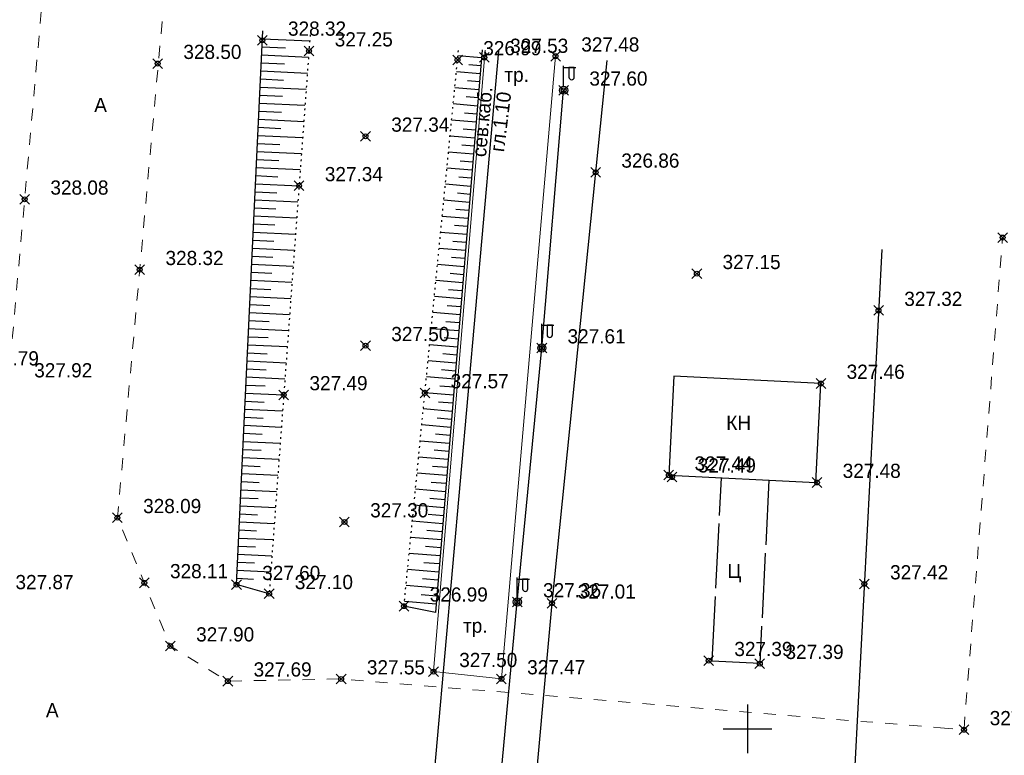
# Model space of a CAD drawing. Header units: metres. Extents: x 707528 to 709248, y 4308395 to 4311045.
# Tile 98 of 104: x 708334 to 708394, y 4310744 to 4310789. Entities that reach past the tile are written whole.
import ezdxf

# ---------------------------------------------------------------- set-up
doc = ezdxf.new("R2010")
doc.units = ezdxf.units.M
doc.header["$LTSCALE"] = 0.5
doc.header["$PDMODE"] = 35
doc.header["$PDSIZE"] = 0.3
for name, pattern in [('Auto_Street_NotBorder_Line_m1', [3, 1.5, -1.5]), ('ДОРОГИ_СТРОЯЩ', [9, 8, -1]), ('Контура низ откосов  Штриховая 0.1-0.5 - - - - - - -', [0.6, 0.1, -0.5])]:
    doc.linetypes.add(name, pattern=pattern)
for name, color, linetype in [('(001) Сетка', 92, 'Continuous'), ('(004) Точки рельефа', 7, 'Continuous'), ('(007) Здания', 7, 'Continuous'), ('(013) Газ', 30, 'ИК_Газопровод -------г--------'), ('(016) Кабель', 1, 'Continuous'), ('(017) Канализация', 33, 'KANALIS_K_1'), ('(019) Связь', 3, 'ИК_КАБ_СВЯЗИ'), ('(022) Возд. Линии', 7, 'Continuous'), ('(025) Дорога', 7, 'Continuous'), ('(035) Откосы', 7, 'Continuous')]:
    doc.layers.add(name, color=color, linetype=linetype)
doc.layers.add('AUTO#_ROADS_EXIST_L', color=7, linetype='Continuous', lineweight=15, true_color=0x000000)
doc.styles.add('BM-431', font='txt')
doc.styles.add('D-431', font='txt')
doc.styles.add('P-131', font='txt')
doc.styles.get("Standard").update_dxf_attribs({"font": 'txt.shx'})
doc.linetypes.add('GAZ_VOZDUSH', pattern='A,1,-2,["~",Standard,S=3,R=0,X=-1.5,Y=-1.5],-1,10', length=14)
doc.linetypes.add('KANALIS_K_1', pattern='A,1,[">",Standard,S=1.8,R=0,X=-0.9,Y=-0.9],3,-1,["К",Standard,S=1.8,R=0,X=-0.9,Y=-0.9],-1,10', length=16)
doc.linetypes.add('ИК_Газопровод -------г--------', pattern='A,9,-0.6,["Г",Standard,S=1.2,R=0,X=0,Y=-0.6],-1.2', length=10.8)
doc.linetypes.add('ИК_КАБ_СВЯЗИ', pattern='A,4,["o",Standard,S=0.5,R=0,X=0,Y=-0.125],4,-2', length=10)
doc.linetypes.add('ИК_Э_КАБ_НН', pattern='A,8,-2,["<",Standard,S=1,R=0,X=0,Y=-0.5],8,[">",Standard,S=1,R=0,X=-0.5,Y=-0.5],-2', length=20)

# ---------------------------------------------------------------- blocks, each defined once
blk = doc.blocks.new('f')
at = {"layer": '(022) Возд. Линии'}
for points in [[(0, 0.25), (0, 1.5)], [(0, 1.4), (0.75, 1.4)]]:
    blk.add_lwpolyline(points, dxfattribs=at)
blk.add_lwpolyline([(0.4875, 0.65), (0.4875, 0.65, 0.4142136), (0.65, 0.8125), (0.65, 1.4), (0.325, 1.4), (0.325, 0.8125, 0.4142136)], format="xyb", close=True, dxfattribs=at)
blk.add_circle((0, 0), 0.25, dxfattribs=at)
blk = doc.blocks.new('Setka')
at = {"layer": '(001) Сетка'}
for p, q in [((0, 1.5), (0, -1.5)), ((-1.5, 0), (1.5, 0))]:
    blk.add_line(p, q, dxfattribs=at)

msp = doc.modelspace()

# ---------------------------------------------------------------- linework, layer by layer
at = {"layer": '(007) Здания', "elevation": 327.144, "flags": 128}
msp.add_lwpolyline([(708373.623, 4310760.853), (708382.692, 4310760.4), (708382.997, 4310766.499), (708373.928, 4310766.952)], close=True, dxfattribs=at)
msp.add_lwpolyline([(708373.623, 4310760.853), (708382.692, 4310760.4), (708382.997, 4310766.499), (708373.928, 4310766.952)], close=True, dxfattribs=at)
at = {"layer": '(013) Газ', "linetype": 'GAZ_VOZDUSH', "elevation": 326.563, "flags": 128}
msp.add_lwpolyline([(708369.81, 4310786.39), (708369.113, 4310779.508), (708366.425, 4310752.96), (708363.766, 4310723.788), (708357.682, 4310654.511), (708355.055, 4310622.969), (708352.677, 4310593.824)], dxfattribs=at)
at = {"layer": '(016) Кабель', "linetype": 'ИК_Э_КАБ_НН', "elevation": 326.597, "flags": 128}
msp.add_lwpolyline([(708249.985, 4309448.254), (708250.82, 4309461.228), (708251.559, 4309472.595), (708252.37, 4309485.216), (708253.053, 4309496.006), (708253.787, 4309508.813), (708254.637, 4309521.637), (708255.635, 4309538.104), (708256.598, 4309553.522), (708257.467, 4309567.873), (708258.354, 4309582.746), (708259.411, 4309598.842), (708260.336, 4309614.66), (708261.397, 4309630.444), (708264.541, 4309650.757), (708266.176, 4309665.809), (708267.362, 4309680.25), (708268.374, 4309695.795), (708269.845, 4309708.973), (708271.828, 4309722.112), (708273.674, 4309736.299), (708275.505, 4309750.056), (708277.38, 4309764.169), (708281.752, 4309793.372), (708283.598, 4309807.831), (708285.41, 4309822.081), (708287.069, 4309840.641), (708288.446, 4309855.733), (708289.84, 4309870.633), (708291.182, 4309885.312), (708292.537, 4309900.559), (708294.032, 4309916.058), (708295.507, 4309930.435), (708296.078, 4309944.839), (708297.37, 4309960.078), (708298.657, 4309975.432), (708299.851, 4309990.429), (708301.076, 4310005.494), (708302.334, 4310020.38), (708303.538, 4310035.456), (708306.01, 4310065.799), (708308.439, 4310096.035), (708310.925, 4310126.293), (708314.819, 4310172.204), (708316.066, 4310188.572), (708317.423, 4310204.653), (708318.736, 4310219.739), (708319.999, 4310234.38), (708321.351, 4310251.404), (708322.651, 4310267.033), (708323.922, 4310281.675), (708325.202, 4310294.856), (708326.515, 4310309.658), (708327.984, 4310325.438), (708329.163, 4310339.642), (708330.365, 4310354.664), (708331.555, 4310369.683), (708332.679, 4310383.855), (708333.897, 4310399.486), (708335.115, 4310414.632), (708336.225, 4310429.516), (708337.469, 4310444.596), (708338.545, 4310458.92), (708339.663, 4310474.152), (708340.941, 4310489.457), (708342.079, 4310504.503), (708343.178, 4310519.207), (708344.309, 4310533.966), (708345.452, 4310549.009), (708346.637, 4310563.701), (708347.806, 4310578.667), (708349.626, 4310594.212), (708351.153, 4310608.621), (708352.719, 4310623.441), (708355.709, 4310653.818), (708356.969, 4310668.51), (708358.286, 4310683.336), (708359.517, 4310698.096), (708360.786, 4310713.241), (708362.123, 4310728.187), (708363.033, 4310739.626), (708364.289, 4310753.037), (708365.798, 4310768.681), (708367.145, 4310784.563)], dxfattribs=at)
at = {"layer": '(017) Канализация', "linetype": 'KANALIS_K_1', "elevation": 327.647, "flags": 128}
msp.add_lwpolyline([(708386.745, 4310774.759), (708384.906, 4310739.421), (708644.933, 4310725.565), (708692.077, 4310723.315), (708746.151, 4310722.333), (708878.277, 4310715.977)], dxfattribs=at)
at = {"layer": '(019) Связь', "elevation": 325.431, "flags": 128}
msp.add_lwpolyline([(708355.083, 4310696.931), (708358.891, 4310739.304), (708363.142, 4310786.998)], dxfattribs=at)
at = {"layer": '(025) Дорога', "linetype": 'ДОРОГИ_СТРОЯЩ', "elevation": 327.144}
msp.add_lwpolyline([(708379.795, 4310760.545), (708379.23, 4310749.239), (708376.304, 4310749.385), (708376.869, 4310760.691)], dxfattribs=at)
at = {"layer": '(035) Откосы'}
for p, q in [((708348.577, 4310787.738, 326.803), (708351.496, 4310787.599, 326.803)), ((708348.553, 4310787.241, 326.803), (708350.007, 4310787.173, 326.803)), ((708348.53, 4310786.745, 326.803), (708351.424, 4310786.608, 326.803)), ((708362.081, 4310786.563, -0.295), (708360.631, 4310786.684, -0.295)), ((708348.506, 4310786.249, 326.803), (708349.947, 4310786.181, 326.803)), ((708362.04, 4310786.068, -0.295), (708361.311, 4310786.129, -0.295)), ((708348.483, 4310785.753, 326.803), (708351.351, 4310785.617, 326.803)), ((708361.999, 4310785.573, -0.295), (708360.534, 4310785.695, -0.295)), ((708348.436, 4310784.761, 326.803), (708351.278, 4310784.626, 326.803)), ((708348.459, 4310785.257, 326.803), (708349.887, 4310785.189, 326.803)), ((708361.917, 4310784.583, -0.295), (708360.437, 4310784.706, -0.295)), ((708361.958, 4310785.078, -0.295), (708361.222, 4310785.139, -0.295)), ((708348.412, 4310784.265, 326.803), (708349.827, 4310784.198, 326.803)), ((708361.876, 4310784.088, -0.295), (708361.132, 4310784.15, -0.295)), ((708348.389, 4310783.768, 326.803), (708351.205, 4310783.635, 326.803)), ((708361.835, 4310783.593, -0.295), (708360.34, 4310783.717, -0.295)), ((708348.365, 4310783.272, 326.803), (708349.767, 4310783.206, 326.803)), ((708361.794, 4310783.098, -0.295), (708361.042, 4310783.16, -0.295)), ((708348.318, 4310782.28, 326.803), (708349.707, 4310782.214, 326.803)), ((708348.342, 4310782.776, 326.803), (708351.133, 4310782.644, 326.803)), ((708361.752, 4310782.603, -0.295), (708360.243, 4310782.728, -0.295)), ((708348.295, 4310781.784, 326.803), (708351.06, 4310781.653, 326.803)), ((708361.67, 4310781.613, -0.295), (708360.146, 4310781.739, -0.295)), ((708361.711, 4310782.108, -0.295), (708360.953, 4310782.171, -0.295)), ((708348.271, 4310781.288, 326.803), (708349.647, 4310781.223, 326.803)), ((708361.629, 4310781.118, -0.295), (708360.863, 4310781.181, -0.295)), ((708348.248, 4310780.792, 326.803), (708350.987, 4310780.662, 326.803)), ((708361.588, 4310780.623, -0.295), (708360.049, 4310780.751, -0.295)), ((708348.224, 4310780.296, 326.803), (708349.587, 4310780.231, 326.803)), ((708361.547, 4310780.128, -0.295), (708360.774, 4310780.192, -0.295)), ((708348.177, 4310779.303, 326.803), (708349.528, 4310779.239, 326.803)), ((708348.2, 4310779.799, 326.803), (708350.915, 4310779.671, 326.803)), ((708361.506, 4310779.633, -0.295), (708359.952, 4310779.762, -0.295)), ((708348.153, 4310778.807, 326.803), (708350.842, 4310778.68, 326.803)), ((708361.424, 4310778.643, -0.295), (708359.855, 4310778.773, -0.295)), ((708361.465, 4310779.138, -0.295), (708360.684, 4310779.203, -0.295)), ((708348.13, 4310778.311, 326.803), (708349.468, 4310778.248, 326.803)), ((708361.383, 4310778.148, -0.295), (708360.595, 4310778.213, -0.295)), ((708348.106, 4310777.815, 326.803), (708350.769, 4310777.689, 326.803)), ((708361.342, 4310777.653, -0.295), (708359.758, 4310777.784, -0.295)), ((708348.059, 4310776.823, 326.803), (708350.696, 4310776.698, 326.803)), ((708348.083, 4310777.319, 326.803), (708349.408, 4310777.256, 326.803)), ((708361.26, 4310776.663, -0.295), (708359.661, 4310776.795, -0.295)), ((708361.301, 4310777.158, -0.295), (708360.505, 4310777.224, -0.295)), ((708348.036, 4310776.326, 326.803), (708349.348, 4310776.264, 326.803)), ((708361.219, 4310776.168, -0.295), (708360.416, 4310776.234, -0.295)), ((708348.012, 4310775.83, 326.803), (708350.624, 4310775.707, 326.803)), ((708361.178, 4310775.673, -0.295), (708359.564, 4310775.807, -0.295)), ((708347.989, 4310775.334, 326.803), (708349.288, 4310775.273, 326.803)), ((708361.137, 4310775.178, -0.295), (708360.326, 4310775.245, -0.295)), ((708347.965, 4310774.838, 326.803), (708350.551, 4310774.716, 326.803)), ((708361.095, 4310774.683, -0.295), (708359.467, 4310774.818, -0.295)), ((708347.918, 4310773.846, 326.803), (708350.478, 4310773.725, 326.803)), ((708347.942, 4310774.342, 326.803), (708349.228, 4310774.281, 326.803)), ((708361.013, 4310773.693, -0.295), (708359.37, 4310773.829, -0.295)), ((708361.054, 4310774.188, -0.295), (708360.237, 4310774.255, -0.295)), ((708347.895, 4310773.35, 326.803), (708349.168, 4310773.289, 326.803)), ((708360.972, 4310773.198, -0.295), (708360.147, 4310773.266, -0.295)), ((708347.871, 4310772.854, 326.803), (708350.405, 4310772.733, 326.803)), ((708360.931, 4310772.703, -0.295), (708359.273, 4310772.84, -0.295)), ((708347.848, 4310772.357, 326.803), (708349.108, 4310772.298, 326.803)), ((708360.89, 4310772.208, -0.295), (708360.057, 4310772.277, -0.295)), ((708347.801, 4310771.365, 326.803), (708349.049, 4310771.306, 326.803)), ((708347.824, 4310771.861, 326.803), (708350.333, 4310771.742, 326.803)), ((708360.849, 4310771.712, -0.295), (708359.176, 4310771.851, -0.295)), ((708347.777, 4310770.869, 326.803), (708350.26, 4310770.751, 326.803)), ((708360.767, 4310770.722, -0.295), (708359.079, 4310770.862, -0.295)), ((708360.808, 4310771.217, -0.295), (708359.968, 4310771.287, -0.295)), ((708347.754, 4310770.373, 326.803), (708348.989, 4310770.314, 326.803)), ((708360.726, 4310770.227, -0.295), (708359.878, 4310770.298, -0.295)), ((708347.73, 4310769.877, 326.803), (708350.187, 4310769.76, 326.803)), ((708360.685, 4310769.732, -0.295), (708358.982, 4310769.874, -0.295)), ((708347.707, 4310769.381, 326.803), (708348.929, 4310769.323, 326.803)), ((708360.644, 4310769.237, -0.295), (708359.789, 4310769.308, -0.295)), ((708347.66, 4310768.388, 326.803), (708348.869, 4310768.331, 326.803)), ((708347.683, 4310768.884, 326.803), (708350.114, 4310768.769, 326.803)), ((708360.603, 4310768.742, -0.295), (708358.885, 4310768.885, -0.295)), ((708360.562, 4310768.247, -0.295), (708359.699, 4310768.319, -0.295)), ((708347.636, 4310767.892, 326.803), (708350.042, 4310767.778, 326.803)), ((708360.521, 4310767.752, -0.295), (708358.788, 4310767.896, -0.295)), ((708347.613, 4310767.396, 326.803), (708348.809, 4310767.339, 326.803)), ((708360.48, 4310767.257, -0.295), (708359.61, 4310767.329, -0.295)), ((708347.589, 4310766.9, 326.803), (708349.969, 4310766.787, 326.803)), ((708360.438, 4310766.762, -0.295), (708358.692, 4310766.907, -0.295)), ((708347.542, 4310765.908, 326.803), (708349.896, 4310765.796, 326.803)), ((708347.566, 4310766.404, 326.803), (708348.749, 4310766.348, 326.803)), ((708360.356, 4310765.772, -0.295), (708358.595, 4310765.918, -0.295)), ((708360.397, 4310766.267, -0.295), (708359.52, 4310766.34, -0.295)), ((708347.519, 4310765.412, 326.803), (708348.689, 4310765.356, 326.803)), ((708360.315, 4310765.277, -0.295), (708359.431, 4310765.351, -0.295)), ((708347.495, 4310764.915, 326.803), (708349.823, 4310764.805, 326.803)), ((708360.274, 4310764.782, -0.295), (708358.498, 4310764.93, -0.295)), ((708347.472, 4310764.419, 326.803), (708348.629, 4310764.364, 326.803)), ((708360.233, 4310764.287, -0.295), (708359.341, 4310764.361, -0.295)), ((708347.448, 4310763.923, 326.803), (708349.751, 4310763.814, 326.803)), ((708360.192, 4310763.792, -0.295), (708358.401, 4310763.941, -0.295)), ((708347.401, 4310762.931, 326.803), (708349.678, 4310762.823, 326.803)), ((708347.425, 4310763.427, 326.803), (708348.57, 4310763.373, 326.803)), ((708360.11, 4310762.802, -0.295), (708358.304, 4310762.952, -0.295)), ((708360.151, 4310763.297, -0.295), (708359.252, 4310763.372, -0.295)), ((708347.378, 4310762.435, 326.803), (708348.51, 4310762.381, 326.803)), ((708360.069, 4310762.307, -0.295), (708359.162, 4310762.382, -0.295)), ((708347.354, 4310761.939, 326.803), (708349.605, 4310761.832, 326.803)), ((708360.028, 4310761.812, -0.295), (708358.207, 4310761.963, -0.295)), ((708347.331, 4310761.442, 326.803), (708348.45, 4310761.389, 326.803)), ((708359.987, 4310761.317, -0.295), (708359.073, 4310761.393, -0.295)), ((708347.284, 4310760.45, 326.803), (708348.39, 4310760.398, 326.803)), ((708347.307, 4310760.946, 326.803), (708349.533, 4310760.841, 326.803)), ((708359.946, 4310760.822, -0.295), (708358.11, 4310760.974, -0.295)), ((708359.905, 4310760.327, -0.295), (708358.983, 4310760.403, -0.295)), ((708347.26, 4310759.954, 326.803), (708349.46, 4310759.85, 326.803)), ((708359.864, 4310759.832, -0.295), (708358.013, 4310759.985, -0.295)), ((708347.237, 4310759.458, 326.803), (708348.33, 4310759.406, 326.803)), ((708359.823, 4310759.337, -0.295), (708358.893, 4310759.414, -0.295)), ((708347.213, 4310758.962, 326.803), (708349.387, 4310758.859, 326.803)), ((708359.781, 4310758.842, -0.295), (708357.916, 4310758.997, -0.295)), ((708347.19, 4310758.466, 326.803), (708348.27, 4310758.414, 326.803)), ((708359.699, 4310757.852, -0.295), (708357.819, 4310758.008, -0.295)), ((708359.74, 4310758.347, -0.295), (708358.804, 4310758.425, -0.295)), ((708347.143, 4310757.473, 326.803), (708348.21, 4310757.423, 326.803)), ((708347.166, 4310757.97, 326.803), (708349.314, 4310757.868, 326.803)), ((708359.658, 4310757.357, -0.295), (708358.714, 4310757.435, -0.295)), ((708347.119, 4310756.977, 326.803), (708349.242, 4310756.877, 326.803)), ((708359.617, 4310756.862, -0.295), (708357.722, 4310757.019, -0.295)), ((708347.096, 4310756.481, 326.803), (708348.15, 4310756.431, 326.803)), ((708359.576, 4310756.367, -0.295), (708358.625, 4310756.446, -0.295)), ((708347.072, 4310755.985, 326.803), (708349.169, 4310755.886, 326.803)), ((708359.535, 4310755.872, -0.295), (708357.625, 4310756.03, -0.295)), ((708347.025, 4310754.993, 326.803), (708349.096, 4310754.895, 326.803)), ((708347.049, 4310755.489, 326.803), (708348.091, 4310755.439, 326.803)), ((708359.453, 4310754.882, -0.295), (708357.528, 4310755.041, -0.295)), ((708359.494, 4310755.377, -0.295), (708358.535, 4310755.456, -0.295)), ((708347.002, 4310754.497, 326.803), (708348.031, 4310754.448, 326.803)), ((708359.412, 4310754.387, -0.295), (708358.446, 4310754.467, -0.295)), ((708359.371, 4310753.892, -0.295), (708357.431, 4310754.053, -0.295)), ((708359.33, 4310753.397, -0.295), (708358.356, 4310753.477, -0.295)), ((708359.289, 4310752.902, -0.295), (708357.334, 4310753.064, -0.295))]:
    msp.add_line(p, q, dxfattribs=at)
at = {"layer": '(035) Откосы', "flags": 128}
for points, elevation in [([(708348.997, 4310753.544), (708346.983, 4310754.104), (708348.6, 4310788.234)], 326.803), ([(708362.122, 4310787.058), (708359.247, 4310752.397), (708357.306, 4310752.777)], -0.295)]:
    msp.add_lwpolyline(points, dxfattribs=dict(at, elevation=elevation))
at = {"layer": '(035) Откосы', "linetype": 'Контура низ откосов  Штриховая 0.1-0.5 - - - - - - -'}
for points, elevation in [([(708351.524, 4310787.979), (708348.997, 4310753.544)], 326.952), ([(708357.306, 4310752.777), (708360.68, 4310787.184)], 326.692)]:
    msp.add_lwpolyline(points, dxfattribs=dict(at, elevation=elevation))
at = {"color": 0, "linetype": 'ByBlock', "lineweight": -2, "transparency": 16777216}
for p in [(708348.572, 4310787.64, 328.32), (708351.451, 4310786.98, 327.247), (708342.125, 4310786.207, 328.504), (708360.606, 4310786.432, 326.986), (708362.262, 4310786.585, 327.534), (708366.646, 4310786.665, 327.483), (708367.145, 4310784.563, 327.602), (708354.936, 4310781.729, 327.345), (708369.113, 4310779.508, 326.858), (708350.842, 4310778.68, 327.342), (708333.931, 4310777.847, 328.083), (708394.193, 4310775.487, 327.212), (708341.023, 4310773.508, 328.318), (708375.35, 4310773.263, 327.153), (708386.549, 4310770.998, 327.318), (708354.936, 4310768.825, 327.502), (708365.798, 4310768.681, 327.61), (708382.997, 4310766.499, 327.458), (708349.896, 4310765.796, 327.49), (708358.595, 4310765.918, 327.573), (708373.623, 4310760.853, 327.439), (708373.826, 4310760.73, 327.488), (708382.752, 4310760.397, 327.483), (708339.646, 4310758.226, 328.092), (708353.638, 4310757.967, 327.297), (708341.302, 4310754.217, 328.114), (708346.983, 4310754.104, 327.604), (708385.672, 4310754.15, 327.416), (708348.997, 4310753.544, 327.098), (708364.289, 4310753.037, 327.365), (708366.425, 4310752.96, 327.007), (708357.306, 4310752.777, 326.987), (708342.912, 4310750.32, 327.898), (708376.078, 4310749.421, 327.394), (708379.23, 4310749.239, 327.393), (708359.123, 4310748.745, 327.501), (708346.452, 4310748.159, 327.686), (708353.433, 4310748.295, 327.552), (708363.311, 4310748.299, 327.472), (708391.812, 4310745.165, 327.314)]:
    msp.add_point(p, dxfattribs=at)
at = {"layer": 'AUTO#_ROADS_EXIST_L', "linetype": 'Auto_Street_NotBorder_Line_m1', "lineweight": 15, "elevation": -0.295, "flags": 128}
for points in [[(708334.955, 4310789.42), (708334.955, 4310789.42), (708331.779, 4310753.541), (708325.661, 4310749.19), (708318.906, 4310746.668), (708301.942, 4310746.969), (708305.751, 4310792.005)], [(708342.401, 4310788.791), (708342.401, 4310788.791), (708339.646, 4310758.226), (708342.912, 4310750.32), (708346.441, 4310748.159), (708353.433, 4310748.295), (708390.37, 4310745.283)], [(708390.37, 4310745.283), (708391.812, 4310745.165), (708394.193, 4310775.487)]]:
    msp.add_lwpolyline(points, dxfattribs=at)
at = {"layer": 'AUTO#_ROADS_EXIST_L', "lineweight": 15, "elevation": 327.188, "flags": 128}
msp.add_lwpolyline([(708366.646, 4310786.665), (708363.311, 4310748.299), (708359.123, 4310748.745), (708362.3, 4310787.043)], dxfattribs=at)

# ---------------------------------------------------------------- block references
at = {"layer": '(001) Сетка'}
msp.add_blockref('Setka', (708378.465, 4310745.231), dxfattribs=at)
at = {"layer": '(022) Возд. Линии'}
for p in [(708367.145, 4310784.563, 327.307), (708365.798, 4310768.681, 327.315), (708364.289, 4310753.037, 327.07)]:
    msp.add_blockref('f', p, dxfattribs=at)

# ---------------------------------------------------------------- texts
at = {"layer": '(004) Точки рельефа', "style": 'D-431'}
for s, p in [('328.32', (708350.158, 4310787.923, 328.32)), ('327.25', (708353.037, 4310787.261, 327.247)), ('327.53', (708363.848, 4310786.866, 327.534)), ('327.48', (708368.232, 4310786.948, 327.483)), ('328.50', (708343.711, 4310786.49, 328.504)), ('326.99', (708362.192, 4310786.717, 326.986)), ('327.60', (708368.731, 4310784.848, 327.602)), ('327.34', (708356.522, 4310782.009, 327.345)), ('326.86', (708370.699, 4310779.793, 326.858)), ('327.34', (708352.428, 4310778.959, 327.342)), ('328.08', (708335.517, 4310778.131, 328.083)), ('328.32', (708342.61, 4310773.792, 328.318)), ('327.15', (708376.936, 4310773.545, 327.153)), ('327.32', (708388.135, 4310771.278, 327.318)), ('327.50', (708356.522, 4310769.107, 327.502)), ('327.61', (708367.384, 4310768.966, 327.61)), ('327.79', (708331.23, 4310767.608, 327.794)), ('327.92', (708334.52, 4310766.874, 327.917)), ('327.57', (708360.181, 4310766.2, 327.573)), ('327.46', (708384.583, 4310766.784, 327.458)), ('327.49', (708351.482, 4310766.08, 327.49)), ('327.44', (708375.209, 4310761.133, 327.439)), ('327.49', (708375.412, 4310761.014, 327.488)), ('327.48', (708384.338, 4310760.68, 327.483)), ('328.09', (708341.232, 4310758.51, 328.092)), ('327.30', (708355.224, 4310758.249, 327.297)), ('328.11', (708342.888, 4310754.5, 328.114)), ('327.60', (708348.569, 4310754.389, 327.604)), ('327.42', (708387.259, 4310754.43, 327.416)), ('327.87', (708333.365, 4310753.825, 327.869)), ('327.10', (708350.583, 4310753.827, 327.098)), ('326.99', (708358.892, 4310753.062, 326.987)), ('327.36', (708365.875, 4310753.322, 327.365)), ('327.01', (708368.011, 4310753.243, 327.007)), ('327.90', (708344.498, 4310750.604, 327.898)), ('327.39', (708377.664, 4310749.705, 327.394)), ('327.39', (708380.816, 4310749.523, 327.393)), ('327.50', (708360.709, 4310749.028, 327.501)), ('327.69', (708348.038, 4310748.444, 327.686)), ('327.55', (708355.019, 4310748.576, 327.552)), ('327.47', (708364.897, 4310748.579, 327.472)), ('327.31', (708393.398, 4310745.445, 327.314))]:
    msp.add_text(s, height=0.875, dxfattribs=at).set_placement(p)
at = {"layer": '(007) Здания', "style": 'P-131'}
msp.add_text('КН', height=0.88, dxfattribs=at).set_placement((708377.162, 4310763.639, -0.295))
msp.add_text('КН', height=0.88, dxfattribs=at).set_placement((708377.162, 4310763.639, -0.295))
at = {"layer": '(019) Связь', "color": 0, "linetype": 'Continuous', "style": 'D-431'}
for s, rotation, p in [('сев.каб.', 84.66708, (708362.356, 4310780.422, -0.295)), ('гл.1.10', 82.95456, (708363.465, 4310780.727, -0.295))]:
    msp.add_text(s, height=0.875, rotation=rotation, dxfattribs=at).set_placement(p)
at = {"layer": '(025) Дорога', "linetype": 'ДОРОГИ_СТРОЯЩ', "style": 'BM-431'}
for s, p in [('тр.', (708363.494, 4310785.081, -0.295)), ('A', (708338.219, 4310783.22, -0.295)), ('Ц', (708377.229, 4310754.508, -0.295)), ('тр.', (708360.945, 4310751.141, -0.295)), ('A', (708335.241, 4310745.936, -0.295))]:
    msp.add_text(s, height=0.875, dxfattribs=at).set_placement(p)

doc.saveas('drawing.dxf')
